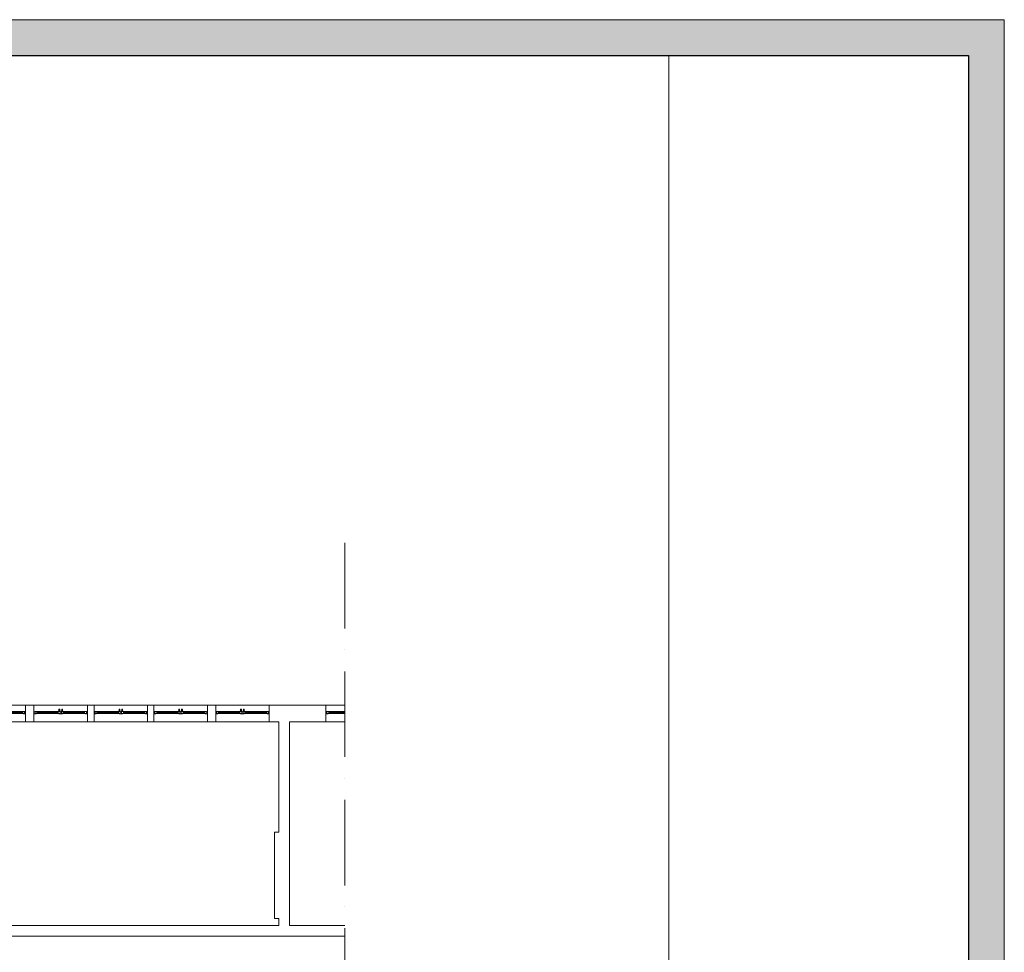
# Model space of a CAD drawing. Header units: millimetres. Extents: x -221 to 149158, y -114258 to 0.
# Tile 11 of 219: x 113412 to 116171, y -106004 to -103389. Entities that reach past the tile are written whole.
import ezdxf

# ---------------------------------------------------------------- set-up
doc = ezdxf.new("R2010")
doc.units = ezdxf.units.MM
doc.linetypes.add('ACAD_ISO10W100', pattern=[18, 12, -3, 0, -3])
doc.layers.get('0').update_dxf_attribs({"lineweight": 0})
for name, color, linetype, lineweight in [('A-opisram.ART', 250, 'Continuous', 0), ('OPIS', 4, 'Continuous', 9), ('stolarka_arch', 250, 'Continuous', 5), ('ściana pro..KF', 222, 'Continuous', 30), ('ściany ist..KF', 61, 'Continuous', 5)]:
    doc.layers.add(name, color=color, linetype=linetype, lineweight=lineweight)
doc.layers.add('A-pomocram.ART', color=254, linetype='Continuous', lineweight=0, plot=False)
doc.layers.add('A-przekrycieram.ART', color=7, linetype='Continuous', lineweight=0, true_color=0xffffff)

# ---------------------------------------------------------------- blocks, each defined once
blk = doc.blocks.new('*U1042')
at = {"layer": 'stolarka_arch', "lineweight": 0}
blk.add_lwpolyline([(0, 0), (150, 0), (150, -46), (0, -46)], close=True, dxfattribs=at)
at = {"layer": 'stolarka_arch'}
for points in [[(0, -22), (6, -22), (6, -23), (3, -23), (3, -28), (0, -28)], [(3, -23), (8, -23), (8, -29), (2, -29), (2, -28), (3, -28)], [(8, -26), (68, -26), (68, -23), (8, -23)], [(8, -26), (68, -26), (68, -29), (8, -29)], [(73, -23), (68, -23), (68, -29), (74, -29), (74, -28), (73, -28)], [(70, -22), (80, -22), (80, -23), (77, -23), (77, -28), (73, -28), (73, -23), (70, -23)], [(77, -23), (82, -23), (82, -29), (76, -29), (76, -28), (77, -28)], [(142, -26), (82, -26), (82, -23), (142, -23)], [(142, -26), (82, -26), (82, -29), (142, -29)], [(147, -23), (142, -23), (142, -29), (148, -29), (148, -28), (147, -28)], [(150, -22), (144, -22), (144, -23), (147, -23), (147, -28), (150, -28)], [(73, -30), (69, -30), (69, -29), (73, -29)], [(72, -35), (70, -35), (70, -30), (72, -30)], [(81, -30), (77, -30), (77, -29), (81, -29)], [(80, -35), (78, -35), (78, -30), (80, -30)]]:
    blk.add_lwpolyline(points, close=True, dxfattribs=at)
blk = doc.blocks.new('*U1043')
at = {"layer": 'stolarka_arch', "lineweight": 0}
blk.add_lwpolyline([(0, 0), (150, 0), (150, -46), (0, -46)], close=True, dxfattribs=at)
at = {"layer": 'stolarka_arch'}
for points in [[(0, -22), (6, -22), (6, -23), (3, -23), (3, -28), (0, -28)], [(3, -23), (8, -23), (8, -29), (2, -29), (2, -28), (3, -28)], [(8, -26), (68, -26), (68, -23), (8, -23)], [(8, -26), (68, -26), (68, -29), (8, -29)], [(73, -23), (68, -23), (68, -29), (74, -29), (74, -28), (73, -28)], [(70, -22), (80, -22), (80, -23), (77, -23), (77, -28), (73, -28), (73, -23), (70, -23)], [(77, -23), (82, -23), (82, -29), (76, -29), (76, -28), (77, -28)], [(142, -26), (82, -26), (82, -23), (142, -23)], [(142, -26), (82, -26), (82, -29), (142, -29)], [(147, -23), (142, -23), (142, -29), (148, -29), (148, -28), (147, -28)], [(150, -22), (144, -22), (144, -23), (147, -23), (147, -28), (150, -28)], [(73, -30), (69, -30), (69, -29), (73, -29)], [(72, -35), (70, -35), (70, -30), (72, -30)], [(81, -30), (77, -30), (77, -29), (81, -29)], [(80, -35), (78, -35), (78, -30), (80, -30)]]:
    blk.add_lwpolyline(points, close=True, dxfattribs=at)
blk = doc.blocks.new('*U1044')
at = {"layer": 'stolarka_arch', "lineweight": 0}
blk.add_lwpolyline([(0, 0), (150, 0), (150, -46), (0, -46)], close=True, dxfattribs=at)
at = {"layer": 'stolarka_arch'}
for points in [[(0, -22), (6, -22), (6, -23), (3, -23), (3, -28), (0, -28)], [(3, -23), (8, -23), (8, -29), (2, -29), (2, -28), (3, -28)], [(8, -26), (68, -26), (68, -23), (8, -23)], [(8, -26), (68, -26), (68, -29), (8, -29)], [(73, -23), (68, -23), (68, -29), (74, -29), (74, -28), (73, -28)], [(70, -22), (80, -22), (80, -23), (77, -23), (77, -28), (73, -28), (73, -23), (70, -23)], [(77, -23), (82, -23), (82, -29), (76, -29), (76, -28), (77, -28)], [(142, -26), (82, -26), (82, -23), (142, -23)], [(142, -26), (82, -26), (82, -29), (142, -29)], [(147, -23), (142, -23), (142, -29), (148, -29), (148, -28), (147, -28)], [(150, -22), (144, -22), (144, -23), (147, -23), (147, -28), (150, -28)], [(73, -30), (69, -30), (69, -29), (73, -29)], [(72, -35), (70, -35), (70, -30), (72, -30)], [(81, -30), (77, -30), (77, -29), (81, -29)], [(80, -35), (78, -35), (78, -30), (80, -30)]]:
    blk.add_lwpolyline(points, close=True, dxfattribs=at)
blk = doc.blocks.new('*U1045')
at = {"layer": 'stolarka_arch', "lineweight": 0}
blk.add_lwpolyline([(0, 0), (150, 0), (150, -46), (0, -46)], close=True, dxfattribs=at)
at = {"layer": 'stolarka_arch'}
for points in [[(0, -22), (6, -22), (6, -23), (3, -23), (3, -28), (0, -28)], [(3, -23), (8, -23), (8, -29), (2, -29), (2, -28), (3, -28)], [(8, -26), (68, -26), (68, -23), (8, -23)], [(8, -26), (68, -26), (68, -29), (8, -29)], [(73, -23), (68, -23), (68, -29), (74, -29), (74, -28), (73, -28)], [(70, -22), (80, -22), (80, -23), (77, -23), (77, -28), (73, -28), (73, -23), (70, -23)], [(77, -23), (82, -23), (82, -29), (76, -29), (76, -28), (77, -28)], [(142, -26), (82, -26), (82, -23), (142, -23)], [(142, -26), (82, -26), (82, -29), (142, -29)], [(147, -23), (142, -23), (142, -29), (148, -29), (148, -28), (147, -28)], [(150, -22), (144, -22), (144, -23), (147, -23), (147, -28), (150, -28)], [(73, -30), (69, -30), (69, -29), (73, -29)], [(72, -35), (70, -35), (70, -30), (72, -30)], [(81, -30), (77, -30), (77, -29), (81, -29)], [(80, -35), (78, -35), (78, -30), (80, -30)]]:
    blk.add_lwpolyline(points, close=True, dxfattribs=at)
blk = doc.blocks.new('*U1046')
at = {"layer": 'stolarka_arch', "lineweight": 0}
blk.add_lwpolyline([(0, 0), (150, 0), (150, -46), (0, -46)], close=True, dxfattribs=at)
at = {"layer": 'stolarka_arch'}
for points in [[(0, -22), (6, -22), (6, -23), (3, -23), (3, -28), (0, -28)], [(3, -23), (8, -23), (8, -29), (2, -29), (2, -28), (3, -28)], [(8, -26), (68, -26), (68, -23), (8, -23)], [(8, -26), (68, -26), (68, -29), (8, -29)], [(73, -23), (68, -23), (68, -29), (74, -29), (74, -28), (73, -28)], [(70, -22), (80, -22), (80, -23), (77, -23), (77, -28), (73, -28), (73, -23), (70, -23)], [(77, -23), (82, -23), (82, -29), (76, -29), (76, -28), (77, -28)], [(142, -26), (82, -26), (82, -23), (142, -23)], [(142, -26), (82, -26), (82, -29), (142, -29)], [(147, -23), (142, -23), (142, -29), (148, -29), (148, -28), (147, -28)], [(150, -22), (144, -22), (144, -23), (147, -23), (147, -28), (150, -28)], [(73, -30), (69, -30), (69, -29), (73, -29)], [(72, -35), (70, -35), (70, -30), (72, -30)], [(81, -30), (77, -30), (77, -29), (81, -29)], [(80, -35), (78, -35), (78, -30), (80, -30)]]:
    blk.add_lwpolyline(points, close=True, dxfattribs=at)
blk = doc.blocks.new('*U1677')
at = {"layer": 'A-przekrycieram.ART'}
h = blk.add_hatch(color=256, dxfattribs=at)
h.dxf.hatch_style = 1
h.paths.add_polyline_path([(0, 4200), (5940, 4200), (5940, 0), (0, 0)])
h.paths.add_polyline_path([(200, 4100), (5840, 4100), (5840, 100), (200, 100)], flags=16)
at = {"layer": 'A-opisram.ART'}
blk.add_line((4999.44, 100), (4999.44, 4100), dxfattribs=at)
at = {"layer": 'A-opisram.ART', "lineweight": 30}
blk.add_lwpolyline([(200, 4100), (5840, 4100), (5840, 100), (200, 100)], close=True, dxfattribs=at)
at = {"layer": 'A-pomocram.ART'}
blk.add_lwpolyline([(0, 4200), (5940, 4200), (5940, 0), (0, 0)], close=True, dxfattribs=at)

msp = doc.modelspace()

# ---------------------------------------------------------------- linework, layer by layer
at = {"layer": 'OPIS', "linetype": 'ACAD_ISO10W100', "ltscale": 20}
msp.add_line((114323.28, -104856.06), (114323.28, -107534.97), dxfattribs=at)
at = {"layer": 'stolarka_arch', "lineweight": 0}
msp.add_lwpolyline([(114323.28, -105357.25), (114269.97, -105357.25), (114269.97, -105311.25), (114323.28, -105311.25)], dxfattribs=at)
at = {"layer": 'stolarka_arch'}
for points in [[(114269.97, -105335.25), (114275.97, -105335.25), (114275.97, -105334.25), (114272.97, -105334.25), (114272.97, -105329.25), (114269.97, -105329.25)], [(114272.97, -105334.25), (114277.97, -105334.25), (114277.97, -105328.25), (114271.97, -105328.25), (114271.97, -105329.25), (114272.97, -105329.25)]]:
    msp.add_lwpolyline(points, close=True, dxfattribs=at)
for points in [[(114323.28, -105328.25), (114277.97, -105328.25), (114277.97, -105331.25), (114323.28, -105331.25)], [(114323.28, -105334.25), (114277.97, -105334.25), (114277.97, -105331.25), (114323.28, -105331.25)]]:
    msp.add_lwpolyline(points, dxfattribs=at)
at = {"layer": 'ściana pro..KF', "color": 114, "lineweight": 9, "true_color": 0x139b48}
msp.add_line((114138.33, -105357.25), (114138.33, -105357.25), dxfattribs=at)
at = {"layer": 'ściany ist..KF', "linetype": 'ByBlock'}
for points in [[(113093.3, -105311.25), (113042.38, -105311.25), (113042.38, -105357.25), (113048.33, -105357.25), (113048.33, -105958.25), (114323.28, -105958.25)], [(114323.28, -105928.25), (114168.33, -105928.25), (114168.33, -105357.25), (114269.97, -105357.25), (114269.97, -105311.25), (114111.08, -105311.25), (114111.08, -105357.25), (114138.33, -105357.25), (114138.33, -105667.25), (114126.33, -105667.25), (114126.33, -105909.25), (114138.33, -105909.25), (114138.33, -105928.25), (113078.33, -105928.25), (113078.33, -105357.25), (113093.3, -105357.25), (113093.3, -105311.25)]]:
    msp.add_lwpolyline(points, dxfattribs=at)
for points in [[(113428.57, -105357.25), (113451.9, -105357.25), (113451.9, -105311.25), (113428.57, -105311.25)], [(113601.9, -105357.25), (113620.35, -105357.25), (113620.35, -105311.25), (113601.9, -105311.25)], [(113770.35, -105357.25), (113787.75, -105357.25), (113787.75, -105311.25), (113770.35, -105311.25)], [(113937.75, -105357.25), (113961.08, -105357.25), (113961.08, -105311.25), (113937.75, -105311.25)]]:
    msp.add_lwpolyline(points, close=True, dxfattribs=at)

# ---------------------------------------------------------------- block references
msp.add_blockref('*U1677', (110231.21, -107589.38))
at = {"layer": 'stolarka_arch', "xscale": -1, "rotation": 180}
for name, p in [('*U1042', (113278.57, -105357.25)), ('*U1043', (113451.9, -105357.25)), ('*U1044', (113620.35, -105357.25)), ('*U1045', (113787.75, -105357.25)), ('*U1046', (113961.08, -105357.25))]:
    msp.add_blockref(name, p, dxfattribs=at)

doc.saveas('drawing.dxf')
